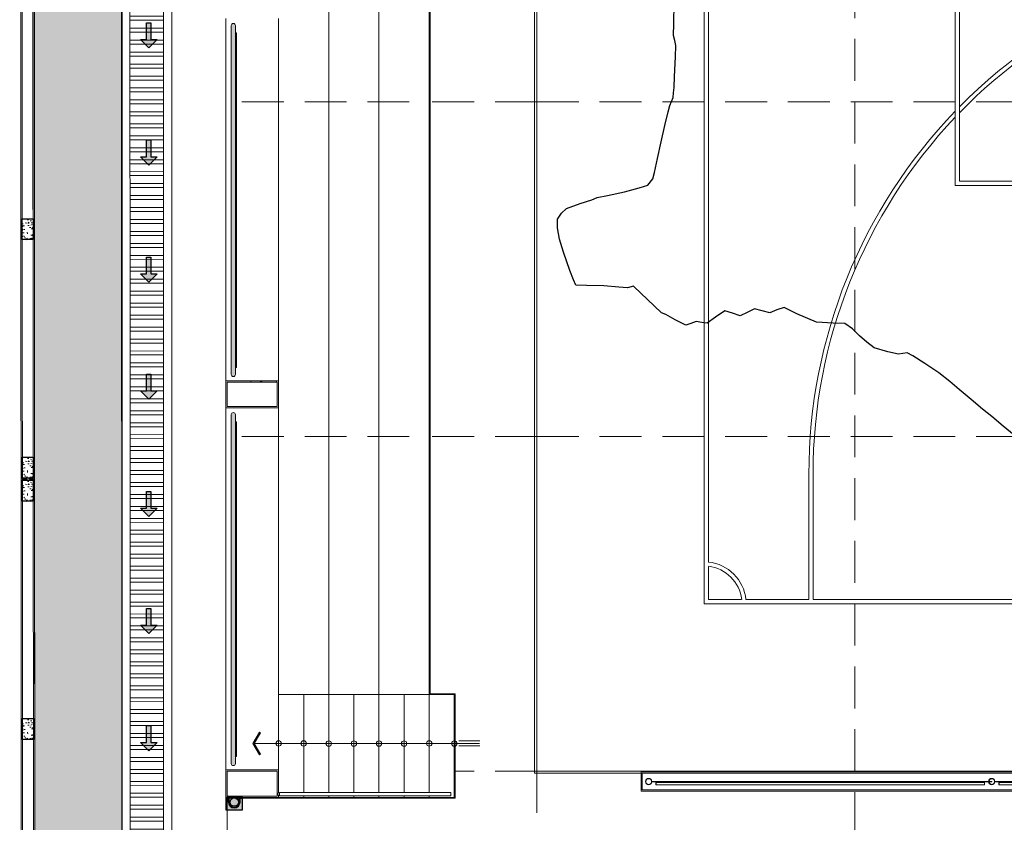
# Model space of a CAD drawing. Header units: millimetres. Extents: x -8931983 to 9630244, y 4 to 18563053.
# Tile 214 of 256: x 349091 to 349103, y 9281993 to 9282003. Entities that reach past the tile are written whole.
import ezdxf

# ---------------------------------------------------------------- set-up
doc = ezdxf.new("R2010")
doc.units = ezdxf.units.MM
doc.linetypes.add('CONTINUA', pattern=[0])
doc.linetypes.add('DASHED2', pattern=[0.375, 0.25, -0.125])
for name, color, linetype, lineweight in [('.', 7, 'Continuous', 0), ('0_ CUNETAS', 151, 'Continuous', 5), ('0_MUROS 2 BAJOS', 150, 'Continuous', 9), ('1.0 def', 7, 'Continuous', 0), ('A-FLOR-HRAL', 7, 'Continuous', 18), ('A-WALL-PATT', 7, 'Continuous', 18), ('Cerco Perimetrico', 151, 'Continuous', 18), ('CUNETAS', 5, 'Continuous', 0), ('FLECHAS', 1, 'Continuous', 5), ('GRADAS', 33, 'Continuous', 5), ('HIERVA', 108, 'Continuous', 0), ('juntas', 7, 'Continuous', 5), ('JUNTAS DE DILATACIÓN', 160, 'CONTINUA', 9), ('linea1', 1, 'Continuous', 15), ('TARRAJEO', 32, 'Continuous', 0), ('vereda', 254, 'Continuous', 5), ('Voley', 2, 'Continuous', 5)]:
    doc.layers.add(name, color=color, linetype=linetype, lineweight=lineweight)
doc.layers.add('0_COLUMNA ACHURADO', color=250, linetype='Continuous', lineweight=0, true_color=0x363636)
doc.layers.add('tuberia des. fluvial ftt', color=169, linetype='Continuous', lineweight=0, true_color=0x232d53)
doc.layers.add('C-TOPO', color=7, linetype='Continuous')
doc.layers.add('COLUMNA T.E', color=6, linetype='Continuous')

# ---------------------------------------------------------------- blocks, each defined once
blk = doc.blocks.new('Barandilla - Barandilla-4344414-PLANTA GENERAL')
at = {"layer": 'linea1', "color": 251, "true_color": 0x636466}
for p, q in [((5.506, 28.225), (5.544, 28.225)), ((5.506, 26.175), (5.506, 28.225)), ((5.544, 26.175), (5.544, 28.225)), ((5.544, 26.175), (5.506, 26.175))]:
    blk.add_line(p, q, dxfattribs=at)
blk.add_arc((5.525, 28.225), 0.0191, 0, 180, dxfattribs=at)
blk = doc.blocks.new('BARAMDA Y TACHO')
at = {"true_color": 0xffffff}
h = blk.add_hatch(color=7, dxfattribs=at)
h.dxf.hatch_style = 1
h.paths.add_polyline_path([(-42.853, 3.847), (-47.023, 3.847, 1), (-47.023, 3.797), (-42.853, 3.797, 1)])
h = blk.add_hatch(color=7, dxfattribs=at)
h.dxf.hatch_style = 1
h.paths.add_polyline_path([(-38.203, 3.847), (-42.373, 3.847, 1), (-42.373, 3.797), (-38.203, 3.797, 1)])
at = {"layer": '1.0 def', "color": 251, "true_color": 0x636466}
for p, q in [((-46.938, 3.797), (-46.938, 3.784)), ((-46.938, 3.784), (-42.938, 3.784)), ((-42.938, 3.797), (-42.938, 3.784)), ((-42.288, 3.784), (-42.288, 3.797)), ((-42.288, 3.784), (-38.288, 3.784)), ((-38.288, 3.784), (-38.288, 3.797))]:
    blk.add_line(p, q, dxfattribs=at)
for points in [[(-47.023, 3.847), (-42.853, 3.847, -1), (-42.853, 3.797), (-47.023, 3.797, -1)], [(-42.373, 3.847), (-38.203, 3.847, -1), (-38.203, 3.797), (-42.373, 3.797, -1)]]:
    blk.add_lwpolyline(points, format="xyb", close=True, dxfattribs=at)
blk = doc.blocks.new('LINEAS DE COLOR NEGRO')
at = {"layer": 'Voley', "color": 18, "lineweight": 0, "true_color": 0x000000}
for p, q in [((-0.377, -13.545), (-0.377, -12.273)), ((-0.377, -12.273), (31.673, -12.273)), ((31.648, -12.3), (-0.352, -12.3)), ((-0.352, -12.3), (-0.352, -31.3)), ((1.648, -14.3), (29.648, -14.3)), ((1.648, -20.298), (1.648, -14.3)), ((2.095, -14.35), (1.698, -14.35)), ((1.698, -14.35), (1.698, -14.747)), ((15.623, -14.35), (2.145, -14.35)), ((1.698, -14.797), (1.698, -15.55)), ((1.698, -15.55), (3.198, -15.55)), ((1.698, -15.6), (1.698, -18.8)), ((3.198, -15.6), (1.698, -15.6)), ((6.648, -17.3), (15.623, -17.3)), ((6.648, -26.3), (6.648, -17.3)), ((12.648, -17.35), (6.698, -17.35)), ((6.698, -17.35), (6.698, -26.25))]:
    blk.add_line(p, q, dxfattribs=at)
for centre, radius, start, end in [((1.648, -14.3), 0.45, 276.3794, 353.6206), ((1.648, -14.3), 0.5, 275.7392, 354.2608), ((3.198, -21.8), 6.25, 46.0545, 90), ((3.198, -21.8), 6.2, 46.536, 90), ((3.198, -21.8), 6.2, 4.53, 45.8684), ((3.198, -21.8), 6.25, 314.6021, 45.3979)]:
    blk.add_arc(centre, radius, start, end, dxfattribs=at)
blk = doc.blocks.new('cerco de malla - H_2_0-V9-PLANTA GENERAL')
at = {"layer": 'Voley', "color": 251, "true_color": 0x636466}
for p, q in [((0, 0.007), (0.033, 0.007)), ((0, 0.007), (0, 0.004)), ((0.034, 0.004), (0, 0.004)), ((0.037, 0.007), (0.038, 0.007)), ((0.038, 0.004), (0.038, 0.009)), ((0.038, 0.009), (0.085, 0.009)), ((0.085, 0.004), (0.038, 0.004)), ((4.015, 0.042), (0.085, 0.042)), ((0.085, 0.009), (0.085, 0.042)), ((4.015, 0.042), (0.085, 0.042)), ((0.085, 0.009), (0.085, 0.004)), ((0.123, 0.009), (0.085, 0.009)), ((0.085, 0.004), (0.123, 0.004)), ((0.088, 0.039), (0.088, 0.01)), ((0.088, 0.015), (0.12, 0.015)), ((0.088, 0.01), (0.088, 0.015)), ((0.12, 0.01), (0.088, 0.01)), ((0.12, 0.015), (0.12, 0.01)), ((3.98, 0.015), (0.12, 0.015)), ((2.031, 0.01), (0.12, 0.01)), ((0.123, 0.004), (0.123, 0.009)), ((0.123, 0.007), (2.031, 0.007)), ((2.031, 0.006), (0.123, 0.006)), ((2.031, 0.004), (0.123, 0.004)), ((2.031, 0.007), (2.031, 0.01)), ((2.031, 0.01), (2.069, 0.01)), ((2.069, 0.007), (2.031, 0.007)), ((2.031, 0.007), (2.031, 0.004)), ((2.031, 0.004), (2.069, 0.004)), ((2.069, 0.01), (2.069, 0.007)), ((3.98, 0.01), (2.069, 0.01)), ((2.069, 0.007), (3.977, 0.007)), ((2.069, 0.004), (2.069, 0.007)), ((3.977, 0.006), (2.069, 0.006)), ((3.977, 0.004), (2.069, 0.004)), ((4.015, 0.009), (3.977, 0.009)), ((3.977, 0.009), (3.977, 0.004)), ((3.977, 0.004), (4.015, 0.004)), ((3.98, 0.015), (4.012, 0.015)), ((3.98, 0.01), (3.98, 0.015)), ((4.012, 0.01), (3.98, 0.01)), ((4.012, 0.01), (4.012, 0.039)), ((4.012, 0.015), (4.012, 0.01)), ((4.015, 0.042), (4.015, 0.009)), ((4.015, 0.009), (4.063, 0.009)), ((4.015, 0.004), (4.015, 0.009)), ((4.063, 0.004), (4.015, 0.004)), ((4.063, 0.009), (4.063, 0.004))]:
    blk.add_line(p, q, dxfattribs=at)
for centre, radius, start, end in [((0, 0.004), 0.0375, 0, 180), ((0, 0.004), 0.0375, 180, 360), ((0, 0.004), 0.0343, 0, 180), ((0, 0.004), 0.0343, 180, 360), ((0.085, 0.039), 0.00317, 0, 90), ((0.091, 0.01), 0.00317, 180, 211.0682), ((4.009, 0.01), 0.00318, 328.9318, 360), ((4.015, 0.039), 0.00317, 90, 180), ((4.1, 0.004), 0.0375, 0, 180), ((4.1, 0.004), 0.0375, 180, 0), ((4.1, 0.004), 0.0343, 360, 180), ((4.1, 0.004), 0.0343, 180, 360)]:
    blk.add_arc(centre, radius, start, end, dxfattribs=at)
for points, knots in [([(0.085, 0.042), (0.085, 0.042), (0.086, 0.042), (0.086, 0.042), (0.087, 0.042), (0.087, 0.042), (0.087, 0.041), (0.087, 0.041), (0.087, 0.041), (0.088, 0.041), (0.088, 0.041), (0.088, 0.04), (0.088, 0.04), (0.088, 0.039), (0.088, 0.039)], [-1, -1, -1, -1, -0.833333, -0.75, -0.666667, -0.625, -0.583333, -0.5, -0.458333, -0.416667, -0.333333, -0.25, -0.166667, 0, 0, 0, 0]), ([(4.012, 0.039), (4.012, 0.039), (4.012, 0.04), (4.012, 0.04), (4.012, 0.041), (4.012, 0.041), (4.013, 0.041), (4.013, 0.041), (4.013, 0.041), (4.013, 0.042), (4.014, 0.042), (4.014, 0.042), (4.014, 0.042), (4.015, 0.042), (4.015, 0.042)], [0, 0, 0, 0, 0.166667, 0.25, 0.333333, 0.416667, 0.458333, 0.5, 0.583333, 0.666667, 0.708333, 0.75, 0.833333, 1, 1, 1, 1])]:
    blk.add_open_spline(points, degree=3, knots=knots, dxfattribs=at)
blk = doc.blocks.new('cerco de malla - H_2_0-V10-PLANTA GENERAL')
at = {"layer": 'Voley', "color": 251, "true_color": 0x636466}
for p, q in [((0, 0.007), (0.033, 0.007)), ((0, 0.007), (0, 0.004)), ((0.034, 0.004), (0, 0.004)), ((0.037, 0.007), (0.038, 0.007)), ((0.038, 0.004), (0.038, 0.009)), ((0.038, 0.009), (0.085, 0.009)), ((0.085, 0.004), (0.038, 0.004)), ((4.015, 0.042), (0.085, 0.042)), ((0.085, 0.009), (0.085, 0.042)), ((4.015, 0.042), (0.085, 0.042)), ((0.085, 0.009), (0.085, 0.004)), ((0.123, 0.009), (0.085, 0.009)), ((0.085, 0.004), (0.123, 0.004)), ((0.088, 0.039), (0.088, 0.01)), ((0.088, 0.015), (0.12, 0.015)), ((0.088, 0.01), (0.088, 0.015)), ((0.12, 0.01), (0.088, 0.01)), ((0.12, 0.015), (0.12, 0.01)), ((3.98, 0.015), (0.12, 0.015)), ((2.031, 0.01), (0.12, 0.01)), ((0.123, 0.004), (0.123, 0.009)), ((0.123, 0.007), (2.031, 0.007)), ((2.031, 0.006), (0.123, 0.006)), ((2.031, 0.004), (0.123, 0.004)), ((2.031, 0.007), (2.031, 0.01)), ((2.031, 0.01), (2.069, 0.01)), ((2.069, 0.007), (2.031, 0.007)), ((2.031, 0.007), (2.031, 0.004)), ((2.031, 0.004), (2.069, 0.004)), ((2.069, 0.01), (2.069, 0.007)), ((3.98, 0.01), (2.069, 0.01)), ((2.069, 0.007), (3.977, 0.007)), ((2.069, 0.004), (2.069, 0.007)), ((3.977, 0.006), (2.069, 0.006)), ((3.977, 0.004), (2.069, 0.004)), ((4.015, 0.009), (3.977, 0.009)), ((3.977, 0.009), (3.977, 0.004)), ((3.977, 0.004), (4.015, 0.004)), ((3.98, 0.015), (4.012, 0.015)), ((3.98, 0.01), (3.98, 0.015)), ((4.012, 0.01), (3.98, 0.01)), ((4.012, 0.01), (4.012, 0.039)), ((4.012, 0.015), (4.012, 0.01)), ((4.015, 0.042), (4.015, 0.009)), ((4.015, 0.009), (4.063, 0.009)), ((4.015, 0.004), (4.015, 0.009)), ((4.063, 0.004), (4.015, 0.004)), ((4.063, 0.009), (4.063, 0.004))]:
    blk.add_line(p, q, dxfattribs=at)
for centre, radius, start, end in [((0, 0.004), 0.0375, 0, 180), ((0, 0.004), 0.0375, 180, 360), ((0, 0.004), 0.0343, 0, 180), ((0, 0.004), 0.0343, 180, 360), ((0.085, 0.039), 0.00317, 0, 90), ((0.091, 0.01), 0.00317, 180, 211.0682), ((4.009, 0.01), 0.00318, 328.9318, 360), ((4.015, 0.039), 0.00317, 90, 180), ((4.1, 0.004), 0.0375, 0, 180), ((4.1, 0.004), 0.0375, 180, 0), ((4.1, 0.004), 0.0343, 360, 180), ((4.1, 0.004), 0.0343, 180, 360)]:
    blk.add_arc(centre, radius, start, end, dxfattribs=at)
for points, knots in [([(0.085, 0.042), (0.085, 0.042), (0.086, 0.042), (0.086, 0.042), (0.087, 0.042), (0.087, 0.042), (0.087, 0.041), (0.087, 0.041), (0.087, 0.041), (0.088, 0.041), (0.088, 0.041), (0.088, 0.04), (0.088, 0.04), (0.088, 0.039), (0.088, 0.039)], [-1, -1, -1, -1, -0.833333, -0.75, -0.666667, -0.625, -0.583333, -0.5, -0.458333, -0.416667, -0.333333, -0.25, -0.166667, 0, 0, 0, 0]), ([(4.012, 0.039), (4.012, 0.039), (4.012, 0.04), (4.012, 0.04), (4.012, 0.041), (4.012, 0.041), (4.013, 0.041), (4.013, 0.041), (4.013, 0.041), (4.013, 0.042), (4.014, 0.042), (4.014, 0.042), (4.014, 0.042), (4.015, 0.042), (4.015, 0.042)], [0, 0, 0, 0, 0.166667, 0.25, 0.333333, 0.416667, 0.458333, 0.5, 0.583333, 0.666667, 0.708333, 0.75, 0.833333, 1, 1, 1, 1])]:
    blk.add_open_spline(points, degree=3, knots=knots, dxfattribs=at)
blk = doc.blocks.new('montante')
at = {"linetype": 'Continuous', "true_color": 0xffffff}
blk.add_hatch(color=7, dxfattribs=at).paths.add_polyline_path([(-0.095, 0.1), (-0.095, -0.1), (0.055, -0.1), (0.055, 0.1)])
at = {"layer": '0_MUROS 2 BAJOS', "lineweight": 30}
blk.add_lwpolyline([(-0.095, 0.1), (-0.095, -0.1), (0.055, -0.1), (0.055, 0.1)], close=True, dxfattribs=at)
at = {"layer": 'tuberia des. fluvial ftt', "color": 6, "lineweight": 30}
for p, q in [((0, 0.07), (0.045, 0.07)), ((0, 0.06), (0.055, 0.06)), ((0.045, 0.07), (0.045, 0.095)), ((0, -0.06), (0.055, -0.06)), ((0, -0.07), (0.045, -0.07)), ((0.045, -0.07), (0.045, -0.095))]:
    blk.add_line(p, q, dxfattribs=at)
at = {"layer": 'tuberia des. fluvial ftt', "color": 4, "lineweight": 30}
blk.add_circle((0, 0), 0.05, dxfattribs=at)
at = {"layer": 'tuberia des. fluvial ftt', "color": 6, "lineweight": 30}
for centre, radius, start, end in [((0, 0), 0.07, 90, 270), ((0, 0), 0.06, 90, 270), ((0.05, 0.095), 0.005, 0, 180), ((0.05, -0.095), 0.005, 180, 0)]:
    blk.add_arc(centre, radius, start, end, dxfattribs=at)
blk = doc.blocks.new('POLIDEPORTIVO')
at = {"layer": 'A-WALL-PATT', "lineweight": 18}
h = blk.add_hatch(dxfattribs=at)
h.set_pattern_fill('FP_19', color=256, angle=180, style=0, pattern_type=2)
h.set_pattern_definition([(180, (374637.036554, 9249312.05427), (-0.2032, -0.0508), [0.01676, -0.13564, 0.01676, -0.13564, -0.8128]), (180, (374637.036554, 9249312.05427), (-0.2032, -0.0508), [-0.3048, 0.01676, -0.28804, 0.01676, -0.13564, -0.3556]), (180, (374637.036554, 9249312.05427), (-0.2032, -0.0508), [-0.762, 0.01676, -0.08484, 0.01676, -0.23724]), (300, (374636.959554, 9249312.02827), (0.14559409, -0.15057636), [0.01676, -0.13564, 0.01676, -0.13564, -0.8128]), (300, (374636.959554, 9249312.02827), (0.14559409, -0.15057636), [-0.3048, 0.01676, -0.28804, 0.01676, -0.13564, -0.3556]), (300, (374636.959554, 9249312.02827), (0.14559409, -0.15057636), [-0.762, 0.01676, -0.08484, 0.01676, -0.23724]), (60, (374636.934554, 9249311.92727), (0.05760591, 0.20137636), [0.01676, -0.13564, 0.01676, -0.13564, -0.8128]), (60, (374636.934554, 9249311.92727), (0.05760591, 0.20137636), [-0.3048, 0.01676, -0.28804, 0.01676, -0.13564, -0.3556]), (60, (374636.934554, 9249311.92727), (0.05760591, 0.20137636), [-0.762, 0.01676, -0.08484, 0.01676, -0.23724])])
h.paths.add_polyline_path([(374604.74, 9249284.561), (374604.608, 9249284.561), (374604.608, 9249284.546), (374605.238, 9249284.546), (374605.238, 9249284.561), (374604.962, 9249284.561)])
at = {"layer": '1.0 def', "color": 251, "lineweight": 0, "true_color": 0x636466}
for p, q in [((374604.608, 9249284.561), (374604.608, 9249288.889)), ((374605.238, 9249284.561), (374604.608, 9249284.561)), ((374604.608, 9249284.561), (374604.608, 9249284.239)), ((374604.608, 9249284.239), (374605.238, 9249284.239)), ((374604.608, 9249279.911), (374604.608, 9249284.239)), ((374604.608, 9249279.911), (374604.608, 9249279.648)), ((374605.238, 9249279.911), (374604.608, 9249279.911)), ((374609.57, 9249279.886), (374626.151, 9249279.886)), ((374609.57, 9249279.656), (374609.57, 9249279.886)), ((374626.136, 9249279.871), (374609.585, 9249279.871)), ((374609.585, 9249279.871), (374609.585, 9249279.671)), ((374604.608, 9249279.648), (374604.608, 9249279.581)), ((374604.608, 9249279.581), (374605.238, 9249279.581)), ((374626.151, 9249279.656), (374609.57, 9249279.656)), ((374609.585, 9249279.671), (374626.136, 9249279.671))]:
    blk.add_line(p, q, dxfattribs=at)
at = {"layer": '1.0 def', "color": 18, "lineweight": 9, "true_color": 0x000000}
for p, q in [((374604.623, 9249284.546), (374605.223, 9249284.546)), ((374604.623, 9249284.254), (374604.623, 9249284.546)), ((374605.223, 9249284.546), (374605.223, 9249284.254)), ((374605.223, 9249284.254), (374604.623, 9249284.254)), ((374604.623, 9249279.596), (374604.623, 9249279.896)), ((374604.623, 9249279.896), (374605.223, 9249279.896)), ((374605.223, 9249279.896), (374605.223, 9249279.596)), ((374605.223, 9249279.596), (374604.623, 9249279.596))]:
    blk.add_line(p, q, dxfattribs=at)
at = {"layer": '1.0 def', "color": 18, "lineweight": 0, "true_color": 0x000000}
for p, q in [((374605.238, 9249284.239), (374605.238, 9249284.561)), ((374605.238, 9249279.581), (374607.338, 9249279.581)), ((374604.623, 9249279.571), (374604.623, 9249278.571))]:
    blk.add_line(p, q, dxfattribs=at)
at = {"layer": 'FLECHAS'}
for p, q in [((374604.947, 9249280.225), (374607.639, 9249280.225)), ((374607.393, 9249280.257), (374607.643, 9249280.257)), ((374607.393, 9249280.197), (374607.643, 9249280.197))]:
    blk.add_line(p, q, dxfattribs=at)
blk.add_lwpolyline([(374605.009, 9249280.09), (374604.931, 9249280.225), (374605.009, 9249280.361), (374605.021, 9249280.354), (374604.947, 9249280.225), (374605.021, 9249280.097)], close=True, dxfattribs=at)
for centre in [(374605.238, 9249280.226), (374605.538, 9249280.226), (374605.838, 9249280.225), (374606.138, 9249280.225), (374606.438, 9249280.225), (374606.738, 9249280.225), (374607.038, 9249280.226), (374607.338, 9249280.225)]:
    blk.add_circle(centre, 0.0323, dxfattribs=at)
at = {"layer": 'GRADAS', "color": 18, "true_color": 0x000000}
for p, q in [((374605.838, 9249279.641), (374605.838, 9249293.802)), ((374606.438, 9249279.641), (374606.438, 9249293.802)), ((374607.038, 9249279.641), (374607.038, 9249293.802)), ((374607.048, 9249292.621), (374607.048, 9249280.821)), ((374605.238, 9249284.561), (374605.238, 9249288.889)), ((374605.238, 9249279.911), (374605.238, 9249284.239)), ((374605.238, 9249280.811), (374607.338, 9249280.811)), ((374605.538, 9249279.641), (374605.538, 9249280.811)), ((374606.138, 9249279.641), (374606.138, 9249280.811)), ((374606.738, 9249279.641), (374606.738, 9249280.811)), ((374607.048, 9249280.821), (374607.348, 9249280.821)), ((374607.338, 9249279.581), (374607.338, 9249280.811)), ((374607.348, 9249280.821), (374607.348, 9249279.571)), ((374605.238, 9249279.638), (374605.238, 9249279.911)), ((374605.238, 9249279.581), (374605.238, 9249279.605)), ((374605.538, 9249279.581), (374605.538, 9249279.603)), ((374605.838, 9249279.581), (374605.838, 9249279.603)), ((374606.138, 9249279.581), (374606.138, 9249279.603)), ((374606.438, 9249279.581), (374606.438, 9249279.603)), ((374606.738, 9249279.581), (374606.738, 9249279.603)), ((374607.038, 9249279.581), (374607.038, 9249279.603)), ((374607.348, 9249279.571), (374604.623, 9249279.571))]:
    blk.add_line(p, q, dxfattribs=at)
at = {"layer": 'juntas', "linetype": 'DASHED2', "lineweight": 0, "ltscale": 2}
for p, q in [((374608.325, 9249311.896), (374608.325, 9249279.896)), ((374612.125, 9249311.896), (374612.125, 9249279.896)), ((374606.8, 9249287.896), (374604.625, 9249287.896)), ((374608.325, 9249287.896), (374607.05, 9249287.896)), ((374608.325, 9249287.896), (374627.325, 9249287.896)), ((374606.8, 9249283.896), (374604.625, 9249283.896)), ((374608.325, 9249283.896), (374607.05, 9249283.896)), ((374608.325, 9249283.896), (374627.325, 9249283.896)), ((374608.325, 9249279.896), (374607.35, 9249279.896)), ((374608.325, 9249279.896), (374609.562, 9249279.896)), ((374608.325, 9249279.896), (374608.325, 9249278.571)), ((374612.125, 9249279.646), (374612.125, 9249278.571))]:
    blk.add_line(p, q, dxfattribs=at)
at = {"rotation": 90}
for name, p in [('BARAMDA Y TACHO', (374608.519, 9249327.009)), ('LINEAS DE COLOR NEGRO', (374596.025, 9249280.248))]:
    blk.add_blockref(name, p, dxfattribs=at)
at = {"layer": '0_ CUNETAS', "color": 251, "lineweight": 0, "true_color": 0x636466, "rotation": 89.99999999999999}
blk.add_blockref('montante', (374604.708, 9249279.526), dxfattribs=at)
at = {"layer": 'A-FLOR-HRAL', "color": 253, "lineweight": 18, "true_color": 0xaaaaaa, "rotation": 180}
for name, p in [('cerco de malla - H_2_0-V10-PLANTA GENERAL', (374613.761, 9249279.775)), ('cerco de malla - H_2_0-V9-PLANTA GENERAL', (374617.861, 9249279.775))]:
    blk.add_blockref(name, p, dxfattribs=at)
at = {"layer": 'linea1', "rotation": 90}
blk.add_blockref('Barandilla - Barandilla-4344414-PLANTA GENERAL', (374633.473, 9249274.096), dxfattribs=at)
blk = doc.blocks.new('topooooo')
at = {"layer": 'C-TOPO', "color": 31, "linetype": 'Continuous', "lineweight": 25, "elevation": 1.618, "flags": 128}
blk.add_lwpolyline([(-162.789, -175.326), (-163.016, -175.326), (-163.195, -175.326), (-163.337, -175.326), (-163.516, -175.326), (-163.7, -175.323), (-163.847, -175.321), (-164.016, -175.326), (-164.216, -175.345), (-164.383, -175.368), (-164.46, -175.382), (-164.494, -175.421), (-164.528, -175.461), (-164.644, -175.522), (-164.801, -175.587), (-164.913, -175.592), (-165.028, -175.587), (-165.145, -175.578), (-165.257, -175.585), (-165.366, -175.673), (-165.528, -175.793), (-165.772, -175.863), (-165.94, -175.902), (-165.985, -175.98), (-166.028, -176.062), (-166.114, -176.1), (-166.2, -176.142), (-166.24, -176.228), (-166.28, -176.314), (-166.371, -176.348), (-166.459, -176.383), (-166.499, -176.514), (-166.528, -176.634), (-166.583, -176.668), (-166.641, -176.701), (-166.674, -176.759), (-166.708, -176.814), (-166.846, -176.846), (-166.973, -176.869), (-167.028, -176.887), (-167.148, -176.879), (-167.367, -176.862), (-167.487, -176.855), (-167.528, -176.914), (-167.615, -176.972), (-167.765, -177.077), (-167.928, -177.205), (-168.028, -177.284), (-168.089, -177.253), (-168.192, -177.193), (-168.389, -177.074), (-168.528, -176.984), (-168.631, -176.893), (-168.698, -176.814), (-168.706, -176.731), (-168.696, -176.646), (-168.609, -176.499), (-168.528, -176.375), (-168.498, -176.314), (-168.417, -176.216), (-168.288, -176.054), (-168.183, -175.905), (-168.126, -175.814), (-168.126, -175.716), (-168.161, -175.646), (-168.241, -175.494), (-168.334, -175.314), (-168.422, -175.134), (-168.495, -174.983), (-168.528, -174.912), (-168.544, -174.863), (-168.561, -174.814), (-168.592, -174.766), (-168.626, -174.716), (-168.707, -174.608), (-168.85, -174.421), (-168.933, -174.314), (-168.981, -174.276), (-169.028, -174.239), (-169.115, -174.132), (-169.269, -173.939)], dxfattribs=at)
blk = doc.blocks.new('*U3857')
at = {"layer": '.', "lineweight": 30}
h = blk.add_hatch(color=1, dxfattribs=at)
h.dxf.hatch_style = 1
h.paths.add_polyline_path([(-0.025, -0.05), (-0.1, -0.05), (0, -0.15), (0.1, -0.05), (0.025, -0.05), (0.025, 0.15), (-0.025, 0.15)])
at = {"layer": '0_ CUNETAS', "color": 1, "lineweight": 30}
blk.add_lwpolyline([(-0.1, -0.05), (-0.025, -0.05), (-0.025, 0.15), (0.025, 0.15), (0.025, -0.05), (0.1, -0.05), (0, -0.15)], close=True, dxfattribs=at)
blk = doc.blocks.new('*U3858')
at = {"layer": '0_ CUNETAS', "color": 0, "linetype": 'ByBlock', "lineweight": -2, "transparency": 16777216}
for p in [(0, 84), (0, 82.6), (0, 81.2), (0, 79.8), (0, 78.4), (0, 77), (0, 75.6)]:
    blk.add_blockref('*U3857', p, dxfattribs=at)
blk = doc.blocks.new('red drenaje')
at = {"layer": '0_ CUNETAS', "lineweight": 0}
h = blk.add_hatch(dxfattribs=at)
h.set_pattern_fill('ANSI32', color=256, scale=0.015, angle=135)
h.set_pattern_definition([(180, (7.25291, 111.2328), (0, -0.142875), []), (180, (7.20529, 111.28043), (0, -0.142875), [])])
h.paths.add_polyline_path([(-58.432, 109.003), (-58.832, 109.003), (-58.825, 56.724), (-58.425, 56.723)])
for p, q in [((-58.925, 56.623, -4.4), (-58.932, 109.103, -4.4)), ((-58.325, 56.624, -4.4), (-58.332, 109.103, -4.4))]:
    blk.add_line(p, q, dxfattribs=at)
at = {"layer": '0_ CUNETAS'}
blk.add_line((-60.128, 76.347), (-60.129, 76.347), dxfattribs=at)
at = {"layer": '0_ CUNETAS', "lineweight": 0, "elevation": -24.948}
blk.add_lwpolyline([(-58.432, 109.003), (-58.832, 109.003), (-58.825, 56.724), (-58.425, 56.723)], close=True, dxfattribs=at)
at = {"layer": '0_ CUNETAS', "lineweight": 0}
blk.add_blockref('*U3858', (-58.605, 0.571, -24.948), dxfattribs=at)

msp = doc.modelspace()

# ---------------------------------------------------------------- hatches: boundary and pattern name
at = {"layer": '.', "true_color": 0xadddf7, "transparency": 33554572}
h = msp.add_hatch(color=141, dxfattribs=at)
h.dxf.hatch_style = 1
h.paths.add_polyline_path([(349091.06488, 9281997.25637), (349091.06488, 9281997.28137), (349090.90488, 9281997.28137), (349090.90488, 9281997.25637)])
at = {"layer": '0_COLUMNA ACHURADO'}
h = msp.add_hatch(dxfattribs=at)
h.set_pattern_fill('AR-CONC', color=256, scale=0.00088, angle=180)
h.set_pattern_definition([(229.9999995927, (9631008.51923, 8932879.33492), (-0.1603225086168, 0.014026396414), [0.016764, -0.184404]), (174.9999995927, (9631008.51923, 8932879.33492), (0.0310142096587, -0.1681300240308), [0.0134112, -0.1475237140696]), (280.4514442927, (9631008.50587, 8932879.33609), (-0.129308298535, -0.1541036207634), [0.014247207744, -0.156719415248]), (226.1841995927, (9631008.51923, 8932879.29022), (-0.238549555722, 0.0369972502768), [0.025146, -0.276606]), (276.6355572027, (9631008.49935, 8932879.2933), (-0.2089156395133, -0.217734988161), [0.021370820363, -0.235079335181]), (171.1841507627, (9631008.51923, 8932879.29022), (-0.208915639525, -0.21773498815), [0.0201167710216, -0.2212845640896]), (200.9999995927, (9631008.49687, 8932879.30139), (-0.133420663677, 0.0899933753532), [0.016764, -0.184404]), (145.9999995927, (9631008.49687, 8932879.3014), (-0.0543857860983, -0.162085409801), [0.0134112, -0.1475232]), (251.4514445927, (9631008.48576, 8932879.30889), (-0.1878064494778, -0.0720920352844), [0.014247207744, -0.156719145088]), (217.49999959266, (9631008.519226, 8932879.33492), (-0.00271797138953, -0.07440843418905), [0, -0.14573504, 0, -0.1497584, 0, -0.148082]), (187.4999995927, (9631008.51923, 8932879.33492), (-0.05880130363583, -0.0881589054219), [0, -0.08538464, 0, -0.14238224, 0, -0.0564388]), (147.49999959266, (9631008.56907, 8932879.33492), (-0.119319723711, 0.00504129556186), [0, -0.05588, 0, -0.1743456, 0, -0.2313432]), (137.4999995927, (9631008.59142, 8932879.33492), (-0.1303536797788, -0.0223753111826), [0, -0.072644, 0, -0.11578336, 0, -0.1642872])])
h.paths.add_polyline_path([(349091.04833, 9282000.38137), (349090.91833, 9282000.38137), (349090.91833, 9282000.13137), (349091.04833, 9282000.13137)])
h = msp.add_hatch(dxfattribs=at)
h.set_pattern_fill('AR-CONC', color=256, scale=0.00088, angle=180)
h.set_pattern_definition([(229.9999995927, (9631008.52078, 8932876.48492), (-0.1603225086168, 0.014026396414), [0.016764, -0.184404]), (174.9999995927, (9631008.52078, 8932876.48492), (0.0310142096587, -0.1681300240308), [0.0134112, -0.1475237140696]), (280.4514442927, (9631008.50742, 8932876.48609), (-0.129308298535, -0.1541036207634), [0.014247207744, -0.156719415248]), (226.1841995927, (9631008.52078, 8932876.44022), (-0.238549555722, 0.0369972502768), [0.025146, -0.276606]), (276.6355572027, (9631008.5009, 8932876.4433), (-0.2089156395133, -0.217734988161), [0.021370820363, -0.235079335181]), (171.1841507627, (9631008.52078, 8932876.44022), (-0.208915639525, -0.21773498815), [0.0201167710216, -0.2212845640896]), (200.9999995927, (9631008.49843, 8932876.4514), (-0.133420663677, 0.0899933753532), [0.016764, -0.184404]), (145.9999995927, (9631008.49843, 8932876.4514), (-0.0543857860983, -0.162085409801), [0.0134112, -0.1475232]), (251.4514445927, (9631008.48731, 8932876.4589), (-0.1878064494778, -0.0720920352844), [0.014247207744, -0.156719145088]), (217.49999959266, (9631008.52078, 8932876.48492), (-0.00271797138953, -0.07440843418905), [0, -0.14573504, 0, -0.1497584, 0, -0.148082]), (187.4999995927, (9631008.52078, 8932876.48492), (-0.05880130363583, -0.0881589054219), [0, -0.08538464, 0, -0.14238224, 0, -0.0564388]), (147.49999959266, (9631008.570624, 8932876.48492), (-0.119319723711, 0.00504129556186), [0, -0.05588, 0, -0.1743456, 0, -0.2313432]), (137.4999995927, (9631008.59298, 8932876.48492), (-0.1303536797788, -0.0223753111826), [0, -0.072644, 0, -0.11578336, 0, -0.1642872])])
h.paths.add_polyline_path([(349091.04988, 9281997.53137), (349090.91988, 9281997.53137), (349090.91988, 9281997.28137), (349091.04988, 9281997.28137)])
h = msp.add_hatch(dxfattribs=at)
h.set_pattern_fill('AR-CONC', color=256, scale=0.00088, angle=180)
h.set_pattern_definition([(229.9999995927, (9631008.52078, 8932876.20992), (-0.1603225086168, 0.014026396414), [0.016764, -0.184404]), (174.9999995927, (9631008.52078, 8932876.20992), (0.0310142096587, -0.1681300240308), [0.0134112, -0.1475237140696]), (280.4514442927, (9631008.50742, 8932876.21109), (-0.129308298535, -0.1541036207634), [0.014247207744, -0.156719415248]), (226.1841995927, (9631008.52078, 8932876.16522), (-0.238549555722, 0.0369972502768), [0.025146, -0.276606]), (276.6355572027, (9631008.5009, 8932876.1683), (-0.2089156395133, -0.217734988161), [0.021370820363, -0.235079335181]), (171.1841507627, (9631008.52078, 8932876.16522), (-0.208915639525, -0.21773498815), [0.0201167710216, -0.2212845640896]), (200.9999995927, (9631008.49842, 8932876.1764), (-0.133420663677, 0.0899933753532), [0.016764, -0.184404]), (145.9999995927, (9631008.49842, 8932876.1764), (-0.0543857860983, -0.162085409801), [0.0134112, -0.1475232]), (251.4514445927, (9631008.4873, 8932876.1839), (-0.1878064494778, -0.0720920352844), [0.014247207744, -0.156719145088]), (217.49999959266, (9631008.520776, 8932876.20992), (-0.00271797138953, -0.07440843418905), [0, -0.14573504, 0, -0.1497584, 0, -0.148082]), (187.4999995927, (9631008.520776, 8932876.20992), (-0.05880130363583, -0.0881589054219), [0, -0.08538464, 0, -0.14238224, 0, -0.0564388]), (147.49999959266, (9631008.57062, 8932876.20992), (-0.119319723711, 0.00504129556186), [0, -0.05588, 0, -0.1743456, 0, -0.2313432]), (137.4999995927, (9631008.59297, 8932876.20992), (-0.1303536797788, -0.0223753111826), [0, -0.072644, 0, -0.11578336, 0, -0.1642872])])
h.paths.add_polyline_path([(349091.04988, 9281997.25637), (349090.91988, 9281997.25637), (349090.91988, 9281997.00637), (349091.04988, 9281997.00637)])
h = msp.add_hatch(dxfattribs=at)
h.set_pattern_fill('AR-CONC', color=256, scale=0.00088, angle=180)
h.set_pattern_definition([(229.9999995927, (9631008.52219, 8932873.35992), (-0.1603225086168, 0.014026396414), [0.016764, -0.184404]), (174.9999995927, (9631008.52219, 8932873.35992), (0.0310142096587, -0.1681300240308), [0.0134112, -0.1475237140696]), (280.4514442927, (9631008.50883, 8932873.36109), (-0.129308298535, -0.1541036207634), [0.014247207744, -0.156719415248]), (226.1841995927, (9631008.52219, 8932873.31522), (-0.238549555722, 0.0369972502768), [0.025146, -0.276606]), (276.6355572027, (9631008.5023, 8932873.3183), (-0.2089156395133, -0.217734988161), [0.021370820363, -0.235079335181]), (171.1841507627, (9631008.5222, 8932873.31522), (-0.208915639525, -0.21773498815), [0.0201167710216, -0.2212845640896]), (200.9999995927, (9631008.49984, 8932873.3264), (-0.133420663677, 0.0899933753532), [0.016764, -0.184404]), (145.9999995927, (9631008.49984, 8932873.3264), (-0.0543857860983, -0.162085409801), [0.0134112, -0.1475232]), (251.4514445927, (9631008.48872, 8932873.3339), (-0.1878064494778, -0.0720920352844), [0.014247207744, -0.156719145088]), (217.49999959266, (9631008.52219, 8932873.35992), (-0.00271797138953, -0.07440843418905), [0, -0.14573504, 0, -0.1497584, 0, -0.148082]), (187.4999995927, (9631008.52219, 8932873.35992), (-0.05880130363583, -0.0881589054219), [0, -0.08538464, 0, -0.14238224, 0, -0.0564388]), (147.49999959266, (9631008.572033, 8932873.35992), (-0.119319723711, 0.00504129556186), [0, -0.05588, 0, -0.1743456, 0, -0.2313432]), (137.4999995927, (9631008.59439, 8932873.35992), (-0.1303536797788, -0.0223753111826), [0, -0.072644, 0, -0.11578336, 0, -0.1642872])])
h.paths.add_polyline_path([(349091.05129, 9281994.40637), (349090.92129, 9281994.40637), (349090.92129, 9281994.15637), (349091.05129, 9281994.15637)])
at = {"layer": 'HIERVA', "lineweight": 0, "true_color": 0x136734, "transparency": 33554610}
h = msp.add_hatch(dxfattribs=at)
h.set_pattern_fill('GRASS', color=116, scale=0.012, angle=-114.506506)
h.set_pattern_definition([(335.4934938, (343646.55733, 9280804.51346), (0.285509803, 0.1067107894), [0.05715, -0.373902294]), (290.493494, (343646.55733, 9280804.51346), (0.285509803, 0.10671079), [0.05715, -0.24765]), (20.493494, (343646.55733, 9280804.51346), (-0.10671079, 0.285509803), [0.05715, -0.24765])])
h.paths.add_polyline_path([(349092.70281, 9282027.10454), (349092.10269, 9282027.10454), (349092.13772, 9281918.00139), (349091.10404, 9281918.00139), (349091.04784, 9282031.21222), (349161.76152, 9282031.21222), (349161.76152, 9281923.00139), (349161.0004, 9281923.00139), (349161.0004, 9281955.09947), (349160.2045, 9281955.1014), (349160.20446, 9281956.81947), (349160.20455, 9281957.04444), (349160.20455, 9281978.66944), (349160.20455, 9281988.05646), (349160.08467, 9281988.05442), (349160.08467, 9282030.76942), (349092.68467, 9282030.76942), (349092.68467, 9282027.32949), (349092.70346, 9282027.32949)])
at = {"layer": 'JUNTAS DE DILATACIÓN'}
h = msp.add_hatch(dxfattribs=at)
h.set_pattern_fill('ANSI34', color=256, scale=0.0029, angle=270.093963)
h.set_pattern_definition([(315.0939632, (347557.923025, 9287584.20225), (0.03899999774, 0.03912812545), []), (315.0939632, (347557.923046, 9287584.189226), (0.03899999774, 0.03912812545), []), (315.0939632, (347557.92307, 9287584.176205), (0.03899999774, 0.03912812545), []), (315.0939632, (347557.92309, 9287584.163184), (0.03899999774, 0.03912812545), [])])
h.paths.add_polyline_path([(349091.06488, 9281997.25637), (349091.06488, 9281997.28137), (349090.90488, 9281997.28137), (349090.90488, 9281997.25637)])

# ---------------------------------------------------------------- linework, layer by layer
at = {"layer": 'Cerco Perimetrico'}
for p, q in [((349090.90285, 9282031.35722), (349090.95912, 9281917.85639)), ((349091.03284, 9282031.22722), (349091.08905, 9281917.98639))]:
    msp.add_line(p, q, dxfattribs=at)
at = {"layer": 'COLUMNA T.E', "lineweight": 30, "ltscale": 1.87}
for points in [[(349090.91833, 9282000.13137), (349090.91833, 9282000.38137), (349091.04833, 9282000.38137), (349091.04833, 9282000.13137)], [(349090.91988, 9281997.28137), (349090.91988, 9281997.53137), (349091.04988, 9281997.53137), (349091.04988, 9281997.28137)], [(349090.91988, 9281997.00637), (349090.91988, 9281997.25637), (349091.04988, 9281997.25637), (349091.04988, 9281997.00637)], [(349090.92129, 9281994.15637), (349090.92129, 9281994.40637), (349091.05129, 9281994.40637), (349091.05129, 9281994.15637)]]:
    msp.add_lwpolyline(points, close=True, dxfattribs=at)
at = {"layer": 'JUNTAS DE DILATACIÓN'}
msp.add_lwpolyline([(349091.06488, 9281997.25637), (349091.06488, 9281997.28137), (349090.90488, 9281997.28137), (349090.90488, 9281997.25637)], close=True, dxfattribs=at)
at = {"layer": 'TARRAJEO'}
for p, q in [((349090.88784, 9282031.37222), (349090.94412, 9281917.84131)), ((349091.04784, 9282031.21222), (349091.10404, 9281918.00139))]:
    msp.add_line(p, q, dxfattribs=at)
at = {"layer": 'vereda', "elevation": -4.39971}
msp.add_lwpolyline([(349092.70281, 9282027.10454), (349092.10269, 9282027.10454), (349092.13772, 9281918.00139), (349091.10404, 9281918.00139), (349091.04784, 9282031.21222), (349161.76152, 9282031.21222), (349161.76152, 9281923.00139), (349161.0004, 9281923.00139), (349161.0004, 9281955.09947), (349160.20446, 9281955.09947), (349160.20455, 9281956.81947), (349160.20455, 9281957.04444), (349160.20454, 9281978.66944), (349160.20455, 9281988.05646), (349160.08467, 9281988.05442), (349160.08467, 9282030.76942), (349092.68467, 9282030.76942), (349092.68467, 9282027.32949), (349092.70346, 9282027.32949), (349092.70281, 9282027.10454)], dxfattribs=at)

# ---------------------------------------------------------------- block references
at = {"color": 240, "lineweight": 30, "true_color": 0xed1f24}
msp.add_blockref('POLIDEPORTIVO', (-25511.25622, 32713.88328, 0), dxfattribs=at)
at = {"layer": 'CUNETAS', "color": 84, "lineweight": 30}
msp.add_blockref('red drenaje', (349151.0347, 9281918.00139), dxfattribs=at)
at = {"layer": 'vereda', "rotation": 320.4010421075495}
msp.add_blockref('topooooo', (349340.00467, 9282029.08654, 261.841), dxfattribs=at)

doc.saveas('drawing.dxf')
